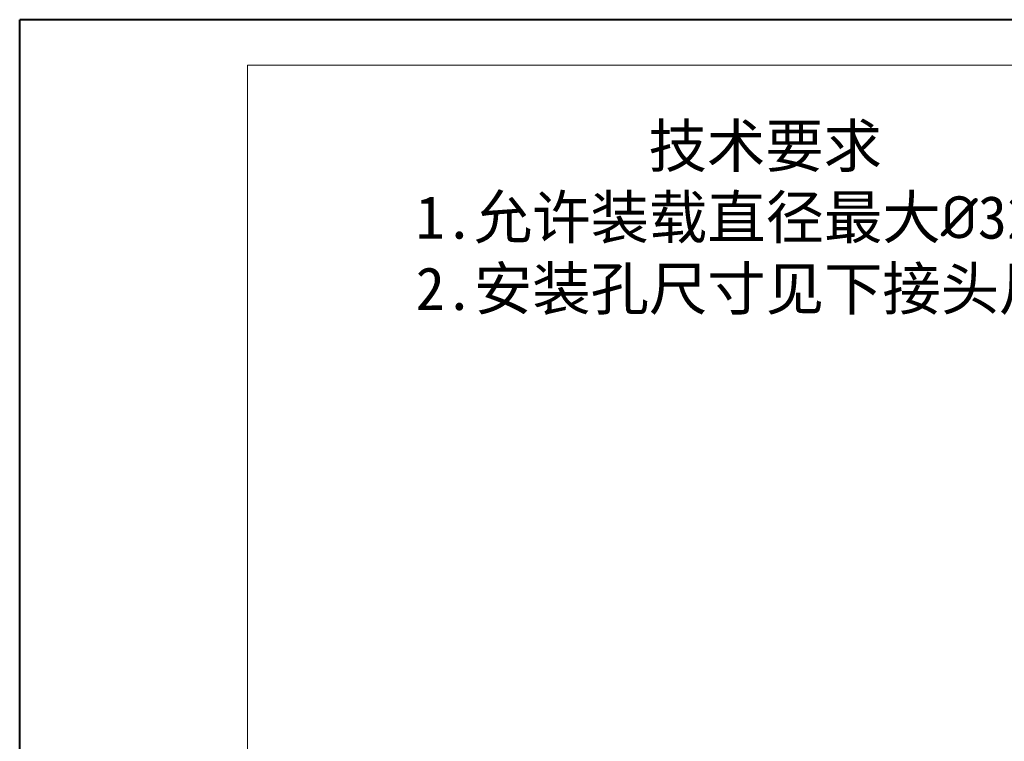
# Model space of a CAD drawing. Header units: millimetres. Extents: x 8853 to 11418, y 45 to 1005.
# Tile 12 of 256: x 8853 to 9167, y 676 to 906. Entities that reach past the tile are written whole.
import ezdxf

# ---------------------------------------------------------------- set-up
doc = ezdxf.new("R2010")
doc.units = ezdxf.units.MM
doc.styles.add('样式 6', font='仿宋_GB2312_0.TTF')

msp = doc.modelspace()

# ---------------------------------------------------------------- linework, layer by layer
at = {"color": 7, "lineweight": 40}
for p in [(8853.232, 44.723), (10070.589, 905.568)]:
    msp.add_line(p, (8853.232, 905.568), dxfattribs=at)
at = {"color": 7, "lineweight": 13}
for p in [(8925.694, 59.215), (10056.096, 891.076)]:
    msp.add_line(p, (8925.694, 891.076), dxfattribs=at)

# ---------------------------------------------------------------- texts
at = {"insert": (8979.27, 872.213), "char_height": 13.61742, "attachment_point": 1, "style": '样式 6'}
msp.add_mtext('        技术要求\\P1.允许装载直径最大{\\fISOCPEUR|b0|i0|c0|p34;%%C}32mm；\\P2.安装孔尺寸见下接头尺寸图。', dxfattribs=at)

doc.saveas('drawing.dxf')
